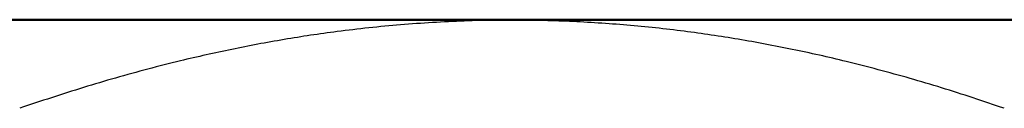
# Model space of a CAD drawing. Header units: millimetres. Extents: x 8 to 656, y 12 to 357.
# Tile 15 of 53: x 246.05 to 257.18, y 123.83 to 124.83. Entities that reach past the tile are written whole.
import ezdxf

# ---------------------------------------------------------------- set-up
doc = ezdxf.new("R2010")
doc.units = ezdxf.units.MM

msp = doc.modelspace()

# ---------------------------------------------------------------- linework, layer by layer
at = {"color": 7, "linetype": 'Continuous', "lineweight": 30, "flags": 128}
for points in [[(257.425, 124.832), (257.105, 124.832), (256.78, 124.832), (256.452, 124.832), (256.12, 124.832), (255.785, 124.832), (255.448, 124.832), (255.108, 124.832), (254.765, 124.832), (254.42, 124.832), (254.074, 124.833), (253.725, 124.833), (253.376, 124.833), (253.025, 124.833), (252.673, 124.833), (252.32, 124.833), (251.967, 124.833), (251.614, 124.833), (251.26, 124.833), (250.907, 124.833), (250.554, 124.833), (250.202, 124.833), (249.851, 124.833), (249.502, 124.833), (249.153, 124.833), (248.807, 124.832), (248.462, 124.832), (248.12, 124.832), (247.779, 124.832), (247.442, 124.832), (247.107, 124.832), (246.776, 124.832), (246.447, 124.832), (246.123, 124.832), (245.802, 124.832)], [(251.614, 124.833), (251.417, 124.833), (251.221, 124.833), (251.025, 124.833), (250.829, 124.833), (250.633, 124.833), (250.437, 124.833), (250.241, 124.833), (250.046, 124.833), (249.851, 124.833), (249.656, 124.833), (249.461, 124.833), (249.267, 124.833), (249.073, 124.833), (248.88, 124.833), (248.687, 124.833), (248.495, 124.833), (248.303, 124.833), (248.112, 124.833), (247.921, 124.833), (247.731, 124.833), (247.542, 124.833), (247.353, 124.833), (247.165, 124.833), (246.978, 124.833), (246.792, 124.833), (246.606, 124.833), (246.422, 124.833), (246.238, 124.833), (246.055, 124.833), (245.873, 124.833)], [(257.354, 124.833), (257.172, 124.833), (256.989, 124.833), (256.805, 124.833), (256.621, 124.833), (256.435, 124.833), (256.249, 124.833), (256.062, 124.833), (255.874, 124.833), (255.685, 124.833), (255.496, 124.833), (255.306, 124.833), (255.115, 124.833), (254.924, 124.833), (254.732, 124.833), (254.54, 124.833), (254.347, 124.833), (254.154, 124.833), (253.96, 124.833), (253.766, 124.833), (253.571, 124.833), (253.377, 124.833), (253.181, 124.833), (252.986, 124.833), (252.79, 124.833), (252.595, 124.833), (252.399, 124.833), (252.202, 124.833), (252.006, 124.833), (251.81, 124.833), (251.614, 124.833)], [(245.802, 124.827), (246.123, 124.827), (246.447, 124.827), (246.776, 124.827), (247.107, 124.827), (247.442, 124.827), (247.779, 124.827), (248.12, 124.827), (248.462, 124.827), (248.807, 124.827), (249.153, 124.827), (249.502, 124.827), (249.851, 124.827), (250.202, 124.827), (250.554, 124.827), (250.907, 124.827), (251.26, 124.827), (251.614, 124.827)], [(245.873, 124.827), (246.055, 124.827), (246.238, 124.827), (246.422, 124.827), (246.606, 124.827), (246.792, 124.827), (246.978, 124.827), (247.165, 124.827), (247.353, 124.827), (247.542, 124.827), (247.731, 124.827), (247.921, 124.827), (248.112, 124.827), (248.303, 124.827), (248.495, 124.827), (248.687, 124.827), (248.88, 124.827), (249.073, 124.827), (249.267, 124.827), (249.461, 124.827), (249.656, 124.827), (249.851, 124.827), (250.046, 124.827), (250.241, 124.827), (250.437, 124.827), (250.633, 124.827), (250.829, 124.827), (251.025, 124.827), (251.221, 124.827), (251.417, 124.827), (251.614, 124.827)], [(251.614, 124.827), (251.81, 124.827), (252.006, 124.827), (252.202, 124.827), (252.399, 124.827), (252.595, 124.827), (252.79, 124.827), (252.986, 124.827), (253.181, 124.827), (253.377, 124.827), (253.571, 124.827), (253.766, 124.827), (253.96, 124.827), (254.154, 124.827), (254.347, 124.827), (254.54, 124.827), (254.732, 124.827), (254.924, 124.827), (255.115, 124.827), (255.306, 124.827), (255.496, 124.827), (255.685, 124.827), (255.874, 124.827), (256.062, 124.827), (256.249, 124.827), (256.435, 124.827), (256.621, 124.827), (256.805, 124.827), (256.989, 124.827), (257.172, 124.827), (257.354, 124.827)], [(251.614, 124.827), (251.967, 124.827), (252.32, 124.827), (252.673, 124.827), (253.025, 124.827), (253.376, 124.827), (253.725, 124.827), (254.074, 124.827), (254.42, 124.827), (254.765, 124.827), (255.108, 124.827), (255.448, 124.827), (255.785, 124.827), (256.12, 124.827), (256.452, 124.827), (256.78, 124.827), (257.105, 124.827), (257.425, 124.827)]]:
    msp.add_lwpolyline(points, dxfattribs=at)
at = {"color": 7, "linetype": 'Continuous', "lineweight": 30}
for points, knots in [([(251.614, 124.827), (251.554, 124.826), (251.374, 124.826), (251.074, 124.818), (250.714, 124.801), (250.354, 124.775), (249.994, 124.741), (249.655, 124.7), (249.336, 124.656), (249.036, 124.608), (248.739, 124.555), (248.445, 124.496), (248.154, 124.434), (247.837, 124.36), (247.496, 124.273), (247.13, 124.172), (246.766, 124.064), (246.405, 123.949), (246.165, 123.867), (246.046, 123.827)], [0, 0, 0, 0, 0.031424, 0.094899, 0.158401, 0.221913, 0.285416, 0.348893, 0.402256, 0.455625, 0.508989, 0.561409, 0.613834, 0.666254, 0.732989, 0.799742, 0.866504, 0.933261, 1, 1, 1, 1]), ([(257.181, 123.827), (257.064, 123.867), (256.828, 123.947), (256.473, 124.06), (256.115, 124.167), (255.756, 124.266), (255.414, 124.354), (255.09, 124.43), (254.784, 124.496), (254.478, 124.556), (254.173, 124.611), (253.867, 124.659), (253.556, 124.702), (253.238, 124.74), (252.914, 124.771), (252.589, 124.796), (252.264, 124.813), (251.939, 124.824), (251.722, 124.826), (251.614, 124.827)], [0, 0, 0, 0, 0.065617, 0.131251, 0.19689, 0.26252, 0.328133, 0.383157, 0.438186, 0.49321, 0.547623, 0.602041, 0.656453, 0.71369, 0.770953, 0.828229, 0.885504, 0.942765, 1, 1, 1, 1])]:
    msp.add_open_spline(points, degree=3, knots=knots, dxfattribs=at)

doc.saveas('drawing.dxf')
